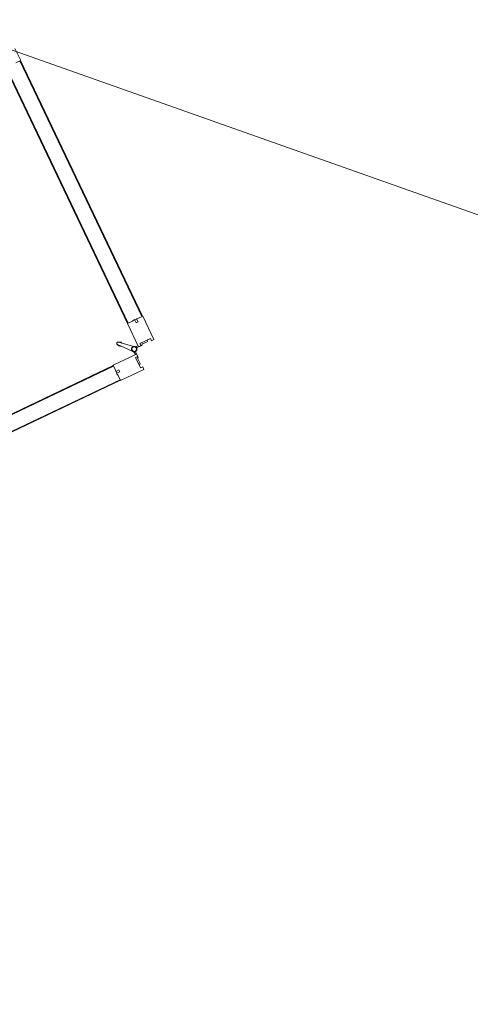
# Model space of a CAD drawing. Header units: millimetres. Extents: x 1512 to 2105, y 794 to 1149.
# Tile 199 of 256: x 1794.54 to 1795.86, y 1085.62 to 1088.5. Entities that reach past the tile are written whole.
import ezdxf

# ---------------------------------------------------------------- set-up
doc = ezdxf.new("R2010")
doc.units = ezdxf.units.MM
doc.layers.add('A-DOOR', color=31, linetype='Continuous', lineweight=9)
doc.layers.add('G-ANNO-SYMB', color=111, linetype='Continuous', lineweight=9)

# ---------------------------------------------------------------- blocks, each defined once
blk = doc.blocks.new('5-panel_Bi-fold_external_door_10806 - Type 1-V7-اول')
at = {"layer": 'A-DOOR'}
for p, q in [((-1.6227, 0.7434), (-1.6764, 0.6897)), ((-1.617, 0.7378), (-1.6227, 0.7434)), ((-1.6219, 0.7328), (-1.617, 0.7378)), ((-1.5979, 0.7088), (-1.6219, 0.7328)), ((-1.6124, 0.7268), (-1.6142, 0.7251)), ((-1.6124, 0.7268), (-1.6142, 0.7251)), ((-1.6124, 0.7268), (-1.6142, 0.7251)), ((-1.5992, 0.7157), (-1.6103, 0.7268)), ((-1.5312, 0.7343), (-1.5553, 0.7103)), ((-1.5429, 0.7284), (-1.554, 0.7173)), ((-1.539, 0.7266), (-1.5407, 0.7284)), ((-1.539, 0.7266), (-1.5407, 0.7284)), ((-1.539, 0.7266), (-1.5407, 0.7284)), ((-1.5305, 0.7449), (-1.5362, 0.7393)), ((-1.5362, 0.7393), (-1.5312, 0.7343)), ((-1.4768, 0.6912), (-1.5305, 0.7449)), ((-1.641, 0.6543), (-1.5873, 0.7081)), ((-1.593, 0.7137), (-1.5979, 0.7088)), ((-1.5931, 0.7136), (-1.5946, 0.715)), ((-1.5873, 0.7081), (-1.593, 0.7137)), ((-1.5901, 0.7052), (-1.5858, 0.701)), ((-1.5821, 0.7025), (-1.5875, 0.7079)), ((-1.5844, 0.695), (-1.5811, 0.648)), ((-1.5731, 0.648), (-1.5698, 0.695)), ((-1.5657, 0.7094), (-1.5713, 0.7039)), ((-1.5706, 0.7031), (-1.5708, 0.7033)), ((-1.5706, 0.7031), (-1.5708, 0.7033)), ((-1.5706, 0.7031), (-1.5708, 0.7033)), ((-1.5706, 0.7031), (-1.5708, 0.7033)), ((-1.5706, 0.7031), (-1.5708, 0.7033)), ((-1.5706, 0.7031), (-1.5708, 0.7033)), ((-1.5706, 0.7031), (-1.5708, 0.7033)), ((-1.5706, 0.7031), (-1.5708, 0.7033)), ((-1.5706, 0.7031), (-1.5708, 0.7033)), ((-1.5673, 0.7025), (-1.5631, 0.7068)), ((-1.5602, 0.7153), (-1.5659, 0.7096)), ((-1.5659, 0.7096), (-1.5121, 0.6558)), ((-1.5553, 0.7103), (-1.5602, 0.7153)), ((-1.5586, 0.7165), (-1.56, 0.7151)), ((-1.6757, 0.689), (-2.262, 0.1027)), ((-1.6743, 0.6876), (-2.2606, 0.1012)), ((-1.6764, 0.6897), (-1.6652, 0.6785)), ((-1.6757, 0.689), (-1.6743, 0.6876)), ((-1.6652, 0.6785), (-1.6632, 0.675)), ((-1.6632, 0.675), (-1.6561, 0.6821)), ((-1.6624, 0.6757), (-1.6582, 0.6715)), ((-1.6518, 0.6779), (-1.6592, 0.6705)), ((-1.6592, 0.6705), (-1.6526, 0.6659)), ((-1.6561, 0.6821), (-1.6518, 0.6779)), ((-1.6526, 0.6659), (-1.641, 0.6543)), ((-1.5121, 0.6558), (-1.501, 0.667)), ((-1.5045, 0.6762), (-1.5003, 0.6804)), ((-1.4974, 0.6691), (-1.5045, 0.6762)), ((-1.501, 0.667), (-1.4974, 0.6691)), ((-1.5003, 0.6804), (-1.493, 0.6731)), ((-1.4982, 0.6698), (-1.4939, 0.6741)), ((-1.493, 0.6731), (-1.4883, 0.6797)), ((-1.4883, 0.6797), (-1.4768, 0.6912)), ((-1.4789, 0.6891), (-1.4775, 0.6905)), ((-1.4789, 0.6891), (-0.8926, 0.1027)), ((-1.4775, 0.6905), (-0.8912, 0.1042)), ((-1.6432, 0.6565), (-2.2239, 0.0757)), ((-1.6417, 0.655), (-2.2211, 0.0757)), ((-1.6432, 0.6565), (-1.6417, 0.655)), ((-1.5827, 0.6523), (-1.5809, 0.647)), ((-1.5827, 0.6523), (-1.5811, 0.648)), ((-1.5809, 0.647), (-1.5827, 0.6523)), ((-1.5809, 0.647), (-1.581, 0.6474)), ((-1.5733, 0.647), (-1.5714, 0.6523)), ((-1.5714, 0.6523), (-1.5733, 0.647)), ((-1.5733, 0.647), (-1.5732, 0.6474)), ((-1.5714, 0.6523), (-1.5731, 0.648)), ((-1.5114, 0.6566), (-1.51, 0.658)), ((-1.5114, 0.6566), (-0.9303, 0.0755)), ((-1.51, 0.658), (-0.9275, 0.0755)), ((-2.2627, 0.1034), (-2.2904, 0.0757)), ((-2.2516, 0.0922), (-2.2627, 0.1034)), ((-2.2606, 0.1012), (-2.262, 0.1027))]:
    blk.add_line(p, q, dxfattribs=at)
at = {"layer": 'A-DOOR', "flags": 128}
for points in [[(-1.5771, 0.7063), (-1.5774, 0.7063), (-1.5777, 0.7063), (-1.578, 0.7063), (-1.5784, 0.7062), (-1.5787, 0.7062), (-1.579, 0.7061), (-1.5793, 0.706), (-1.5796, 0.7059), (-1.5799, 0.7058), (-1.5802, 0.7057), (-1.5805, 0.7056), (-1.5808, 0.7054), (-1.5811, 0.7053), (-1.5813, 0.7051), (-1.5816, 0.7049), (-1.5819, 0.7048), (-1.5821, 0.7046), (-1.5824, 0.7044), (-1.5826, 0.7041), (-1.5828, 0.7039), (-1.583, 0.7037), (-1.5832, 0.7034), (-1.5834, 0.7032), (-1.5836, 0.7029), (-1.5838, 0.7027), (-1.584, 0.7024), (-1.5841, 0.7021), (-1.5843, 0.7018), (-1.5844, 0.7015), (-1.5845, 0.7012), (-1.5846, 0.7009), (-1.5847, 0.7006), (-1.5848, 0.7003), (-1.5849, 0.7), (-1.585, 0.6997), (-1.585, 0.6994), (-1.585, 0.6991), (-1.5851, 0.6987), (-1.5851, 0.6984), (-1.5851, 0.6981), (-1.5851, 0.6978), (-1.585, 0.6975), (-1.585, 0.6972), (-1.5849, 0.6968), (-1.5849, 0.6965), (-1.5848, 0.6962), (-1.5847, 0.6959), (-1.5846, 0.6956), (-1.5845, 0.6953), (-1.5844, 0.695), (-1.5842, 0.6947), (-1.5841, 0.6944), (-1.5839, 0.6942), (-1.5837, 0.6939), (-1.5836, 0.6936), (-1.5834, 0.6934), (-1.5832, 0.6931), (-1.5829, 0.6929), (-1.5827, 0.6927), (-1.5825, 0.6924), (-1.5822, 0.6922), (-1.582, 0.692), (-1.5817, 0.6918), (-1.5815, 0.6917), (-1.5812, 0.6915), (-1.5809, 0.6913), (-1.5806, 0.6912), (-1.5804, 0.691), (-1.5801, 0.6909), (-1.5798, 0.6908), (-1.5795, 0.6907), (-1.5792, 0.6906), (-1.5788, 0.6905), (-1.5785, 0.6905), (-1.5782, 0.6904), (-1.5779, 0.6904), (-1.5776, 0.6904), (-1.5773, 0.6903), (-1.5771, 0.6903)], [(-1.5845, 0.7012), (-1.5846, 0.7009), (-1.5847, 0.7006), (-1.5848, 0.7003), (-1.5849, 0.7), (-1.585, 0.6997), (-1.585, 0.6994), (-1.585, 0.6991), (-1.5851, 0.6987), (-1.5851, 0.6984), (-1.5851, 0.6981), (-1.5851, 0.6978), (-1.585, 0.6975), (-1.585, 0.6972), (-1.5849, 0.6968), (-1.5849, 0.6965), (-1.5848, 0.6962), (-1.5847, 0.6959), (-1.5846, 0.6956), (-1.5845, 0.6953)], [(-1.5845, 0.7012), (-1.5846, 0.7009), (-1.5847, 0.7006), (-1.5848, 0.7003), (-1.5849, 0.7), (-1.585, 0.6997), (-1.585, 0.6994), (-1.585, 0.6991), (-1.5851, 0.6987), (-1.5851, 0.6984), (-1.5851, 0.6981), (-1.5851, 0.6978), (-1.585, 0.6975), (-1.585, 0.6972), (-1.5849, 0.6968), (-1.5849, 0.6965), (-1.5848, 0.6962), (-1.5847, 0.6959), (-1.5846, 0.6956), (-1.5845, 0.6953)], [(-1.5845, 0.7012), (-1.5846, 0.7009), (-1.5847, 0.7006), (-1.5848, 0.7003), (-1.5849, 0.7), (-1.585, 0.6997), (-1.585, 0.6994), (-1.585, 0.6991), (-1.5851, 0.6987), (-1.5851, 0.6984), (-1.5851, 0.6981), (-1.5851, 0.6978), (-1.585, 0.6975), (-1.585, 0.6972), (-1.5849, 0.6968), (-1.5849, 0.6965), (-1.5848, 0.6962), (-1.5847, 0.6959), (-1.5846, 0.6956), (-1.5845, 0.6953)], [(-1.5845, 0.7012), (-1.5846, 0.7009), (-1.5847, 0.7006), (-1.5848, 0.7003), (-1.5849, 0.7), (-1.585, 0.6997), (-1.585, 0.6994), (-1.585, 0.6991), (-1.5851, 0.6987), (-1.5851, 0.6984), (-1.5851, 0.6981), (-1.5851, 0.6978), (-1.585, 0.6975), (-1.585, 0.6972), (-1.5849, 0.6968), (-1.5849, 0.6965), (-1.5848, 0.6962), (-1.5847, 0.6959), (-1.5846, 0.6956), (-1.5845, 0.6953)], [(-1.5845, 0.7012), (-1.5846, 0.7009), (-1.5847, 0.7006), (-1.5848, 0.7003), (-1.5849, 0.7), (-1.585, 0.6997), (-1.585, 0.6994), (-1.585, 0.6991), (-1.5851, 0.6987), (-1.5851, 0.6984), (-1.5851, 0.6981), (-1.5851, 0.6978), (-1.585, 0.6975), (-1.585, 0.6972), (-1.5849, 0.6968), (-1.5849, 0.6965), (-1.5848, 0.6962), (-1.5847, 0.6959), (-1.5846, 0.6956), (-1.5845, 0.6953)], [(-1.5845, 0.7012), (-1.5846, 0.7009), (-1.5847, 0.7006), (-1.5848, 0.7003), (-1.5849, 0.7), (-1.585, 0.6997), (-1.585, 0.6994), (-1.585, 0.6991), (-1.5851, 0.6987), (-1.5851, 0.6984), (-1.5851, 0.6981), (-1.5851, 0.6978), (-1.585, 0.6975), (-1.585, 0.6972), (-1.5849, 0.6968), (-1.5849, 0.6965), (-1.5848, 0.6962), (-1.5847, 0.6959), (-1.5846, 0.6956), (-1.5845, 0.6953), (-1.5844, 0.695), (-1.5842, 0.6947), (-1.5841, 0.6944), (-1.5839, 0.6942), (-1.5837, 0.6939), (-1.5836, 0.6936), (-1.5834, 0.6934), (-1.5832, 0.6931), (-1.5829, 0.6929), (-1.5827, 0.6927), (-1.5825, 0.6924), (-1.5822, 0.6922), (-1.582, 0.692), (-1.5817, 0.6918), (-1.5815, 0.6917), (-1.5812, 0.6915), (-1.5809, 0.6913), (-1.5806, 0.6912), (-1.5804, 0.691)], [(-1.5845, 0.7012), (-1.5846, 0.7009), (-1.5847, 0.7006), (-1.5848, 0.7003), (-1.5849, 0.7), (-1.585, 0.6997), (-1.585, 0.6994), (-1.585, 0.6991), (-1.5851, 0.6987), (-1.5851, 0.6984), (-1.5851, 0.6981), (-1.5851, 0.6978), (-1.585, 0.6975), (-1.585, 0.6972), (-1.5849, 0.6968), (-1.5849, 0.6965), (-1.5848, 0.6962), (-1.5847, 0.6959), (-1.5846, 0.6956), (-1.5845, 0.6953), (-1.5844, 0.695), (-1.5842, 0.6947), (-1.5841, 0.6944), (-1.5839, 0.6942), (-1.5837, 0.6939), (-1.5836, 0.6936), (-1.5834, 0.6934), (-1.5832, 0.6931), (-1.5829, 0.6929), (-1.5827, 0.6927), (-1.5825, 0.6924), (-1.5822, 0.6922), (-1.582, 0.692), (-1.5817, 0.6918), (-1.5815, 0.6917), (-1.5812, 0.6915), (-1.5809, 0.6913), (-1.5806, 0.6912), (-1.5804, 0.691)], [(-1.5845, 0.7012), (-1.5846, 0.7009), (-1.5847, 0.7006), (-1.5848, 0.7003), (-1.5849, 0.7), (-1.585, 0.6997), (-1.585, 0.6994), (-1.585, 0.6991), (-1.5851, 0.6987), (-1.5851, 0.6984), (-1.5851, 0.6981), (-1.5851, 0.6978), (-1.585, 0.6975), (-1.585, 0.6972), (-1.5849, 0.6968), (-1.5849, 0.6965), (-1.5848, 0.6962), (-1.5847, 0.6959), (-1.5846, 0.6956), (-1.5845, 0.6953), (-1.5844, 0.695), (-1.5842, 0.6947), (-1.5841, 0.6944), (-1.5839, 0.6942), (-1.5837, 0.6939), (-1.5836, 0.6936), (-1.5834, 0.6934), (-1.5832, 0.6931), (-1.5829, 0.6929), (-1.5827, 0.6927), (-1.5825, 0.6924), (-1.5822, 0.6922), (-1.582, 0.692), (-1.5817, 0.6918), (-1.5815, 0.6917), (-1.5812, 0.6915), (-1.5809, 0.6913), (-1.5806, 0.6912), (-1.5804, 0.691)], [(-1.5845, 0.7012), (-1.5846, 0.7009), (-1.5847, 0.7006), (-1.5848, 0.7003), (-1.5849, 0.7), (-1.585, 0.6997), (-1.585, 0.6994), (-1.585, 0.6991), (-1.5851, 0.6987), (-1.5851, 0.6984), (-1.5851, 0.6981), (-1.5851, 0.6978), (-1.585, 0.6975), (-1.585, 0.6972), (-1.5849, 0.6968), (-1.5849, 0.6965), (-1.5848, 0.6962), (-1.5847, 0.6959), (-1.5846, 0.6956), (-1.5845, 0.6953), (-1.5844, 0.695), (-1.5842, 0.6947), (-1.5841, 0.6944), (-1.5839, 0.6942), (-1.5837, 0.6939), (-1.5836, 0.6936), (-1.5834, 0.6934), (-1.5832, 0.6931), (-1.5829, 0.6929), (-1.5827, 0.6927), (-1.5825, 0.6924), (-1.5822, 0.6922), (-1.582, 0.692), (-1.5817, 0.6918), (-1.5815, 0.6917), (-1.5812, 0.6915), (-1.5809, 0.6913), (-1.5806, 0.6912), (-1.5804, 0.691)], [(-1.5845, 0.7012), (-1.5846, 0.7009), (-1.5847, 0.7006), (-1.5848, 0.7003), (-1.5849, 0.7), (-1.585, 0.6997), (-1.585, 0.6994), (-1.585, 0.6991), (-1.5851, 0.6987), (-1.5851, 0.6984), (-1.5851, 0.6981), (-1.5851, 0.6978), (-1.585, 0.6975), (-1.585, 0.6972), (-1.5849, 0.6968), (-1.5849, 0.6965), (-1.5848, 0.6962), (-1.5847, 0.6959), (-1.5846, 0.6956), (-1.5845, 0.6953)], [(-1.5845, 0.7012), (-1.5846, 0.7009), (-1.5847, 0.7006), (-1.5848, 0.7003), (-1.5849, 0.7), (-1.585, 0.6997), (-1.585, 0.6994), (-1.585, 0.6991), (-1.5851, 0.6987), (-1.5851, 0.6984), (-1.5851, 0.6981), (-1.5851, 0.6978), (-1.585, 0.6975), (-1.585, 0.6972), (-1.5849, 0.6968), (-1.5849, 0.6965), (-1.5848, 0.6962), (-1.5847, 0.6959), (-1.5846, 0.6956), (-1.5845, 0.6953)], [(-1.5845, 0.7012), (-1.5846, 0.7009), (-1.5847, 0.7006), (-1.5848, 0.7003), (-1.5849, 0.7), (-1.585, 0.6997), (-1.585, 0.6994), (-1.585, 0.6991), (-1.5851, 0.6987), (-1.5851, 0.6984), (-1.5851, 0.6981), (-1.5851, 0.6978), (-1.585, 0.6975), (-1.585, 0.6972), (-1.5849, 0.6968), (-1.5849, 0.6965), (-1.5848, 0.6962), (-1.5847, 0.6959), (-1.5846, 0.6956), (-1.5845, 0.6953)], [(-1.5845, 0.7012), (-1.5846, 0.7009), (-1.5847, 0.7006), (-1.5848, 0.7003), (-1.5849, 0.7), (-1.585, 0.6997), (-1.585, 0.6994), (-1.585, 0.6991), (-1.5851, 0.6987), (-1.5851, 0.6984), (-1.5851, 0.6981), (-1.5851, 0.6978), (-1.585, 0.6975), (-1.585, 0.6972), (-1.5849, 0.6968), (-1.5849, 0.6965), (-1.5848, 0.6962), (-1.5847, 0.6959), (-1.5846, 0.6956), (-1.5845, 0.6953)], [(-1.5774, 0.7063), (-1.5777, 0.7063), (-1.578, 0.7063), (-1.5784, 0.7062), (-1.5787, 0.7062), (-1.579, 0.7061), (-1.5793, 0.706), (-1.5796, 0.7059), (-1.5799, 0.7058), (-1.5802, 0.7057), (-1.5805, 0.7056), (-1.5808, 0.7054), (-1.5811, 0.7053), (-1.5813, 0.7051), (-1.5816, 0.7049), (-1.5819, 0.7048), (-1.5821, 0.7046), (-1.5824, 0.7044), (-1.5826, 0.7041), (-1.5828, 0.7039), (-1.583, 0.7037)], [(-1.5774, 0.7063), (-1.5777, 0.7063), (-1.578, 0.7063), (-1.5784, 0.7062), (-1.5787, 0.7062), (-1.579, 0.7061), (-1.5793, 0.706), (-1.5796, 0.7059), (-1.5799, 0.7058), (-1.5802, 0.7057), (-1.5805, 0.7056), (-1.5808, 0.7054), (-1.5811, 0.7053), (-1.5813, 0.7051), (-1.5816, 0.7049), (-1.5819, 0.7048), (-1.5821, 0.7046), (-1.5824, 0.7044), (-1.5826, 0.7041), (-1.5828, 0.7039), (-1.583, 0.7037)], [(-1.5774, 0.7063), (-1.5777, 0.7063), (-1.578, 0.7063), (-1.5784, 0.7062), (-1.5787, 0.7062), (-1.579, 0.7061), (-1.5793, 0.706), (-1.5796, 0.7059), (-1.5799, 0.7058), (-1.5802, 0.7057), (-1.5805, 0.7056), (-1.5808, 0.7054), (-1.5811, 0.7053), (-1.5813, 0.7051), (-1.5816, 0.7049), (-1.5819, 0.7048), (-1.5821, 0.7046), (-1.5824, 0.7044), (-1.5826, 0.7041), (-1.5828, 0.7039), (-1.583, 0.7037)], [(-1.5774, 0.7063), (-1.5777, 0.7063), (-1.578, 0.7063), (-1.5784, 0.7062), (-1.5787, 0.7062), (-1.579, 0.7061), (-1.5793, 0.706), (-1.5796, 0.7059), (-1.5799, 0.7058), (-1.5802, 0.7057), (-1.5805, 0.7056), (-1.5808, 0.7054), (-1.5811, 0.7053), (-1.5813, 0.7051), (-1.5816, 0.7049), (-1.5819, 0.7048), (-1.5821, 0.7046), (-1.5824, 0.7044), (-1.5826, 0.7041), (-1.5828, 0.7039), (-1.583, 0.7037)], [(-1.5774, 0.7063), (-1.5777, 0.7063), (-1.578, 0.7063), (-1.5784, 0.7062), (-1.5787, 0.7062), (-1.579, 0.7061), (-1.5793, 0.706), (-1.5796, 0.7059), (-1.5799, 0.7058), (-1.5802, 0.7057), (-1.5805, 0.7056), (-1.5808, 0.7054), (-1.5811, 0.7053), (-1.5813, 0.7051), (-1.5816, 0.7049), (-1.5819, 0.7048), (-1.5821, 0.7046), (-1.5824, 0.7044), (-1.5826, 0.7041), (-1.5828, 0.7039), (-1.583, 0.7037)], [(-1.5771, 0.7063), (-1.5774, 0.7063), (-1.5777, 0.7063), (-1.578, 0.7063), (-1.5784, 0.7062), (-1.5787, 0.7062), (-1.579, 0.7061), (-1.5793, 0.706), (-1.5796, 0.7059), (-1.5799, 0.7058), (-1.5802, 0.7057), (-1.5805, 0.7056), (-1.5808, 0.7054), (-1.5811, 0.7053), (-1.5813, 0.7051), (-1.5816, 0.7049), (-1.5819, 0.7048), (-1.5821, 0.7046), (-1.5824, 0.7044), (-1.5826, 0.7041), (-1.5828, 0.7039), (-1.583, 0.7037)], [(-1.5771, 0.7063), (-1.5774, 0.7063), (-1.5777, 0.7063), (-1.578, 0.7063), (-1.5784, 0.7062), (-1.5787, 0.7062), (-1.579, 0.7061), (-1.5793, 0.706), (-1.5796, 0.7059), (-1.5799, 0.7058), (-1.5802, 0.7057), (-1.5805, 0.7056), (-1.5808, 0.7054), (-1.5811, 0.7053), (-1.5813, 0.7051), (-1.5816, 0.7049), (-1.5819, 0.7048), (-1.5821, 0.7046), (-1.5824, 0.7044), (-1.5826, 0.7041), (-1.5828, 0.7039), (-1.583, 0.7037)], [(-1.5771, 0.7063), (-1.5774, 0.7063), (-1.5777, 0.7063), (-1.578, 0.7063), (-1.5784, 0.7062), (-1.5787, 0.7062), (-1.579, 0.7061), (-1.5793, 0.706), (-1.5796, 0.7059), (-1.5799, 0.7058), (-1.5802, 0.7057), (-1.5805, 0.7056), (-1.5808, 0.7054), (-1.5811, 0.7053), (-1.5813, 0.7051), (-1.5816, 0.7049), (-1.5819, 0.7048), (-1.5821, 0.7046), (-1.5824, 0.7044), (-1.5826, 0.7041), (-1.5828, 0.7039), (-1.583, 0.7037)], [(-1.5771, 0.7063), (-1.5774, 0.7063), (-1.5777, 0.7063), (-1.578, 0.7063), (-1.5784, 0.7062), (-1.5787, 0.7062), (-1.579, 0.7061), (-1.5793, 0.706), (-1.5796, 0.7059), (-1.5799, 0.7058), (-1.5802, 0.7057), (-1.5805, 0.7056), (-1.5808, 0.7054), (-1.5811, 0.7053), (-1.5813, 0.7051), (-1.5816, 0.7049), (-1.5819, 0.7048), (-1.5821, 0.7046), (-1.5824, 0.7044), (-1.5826, 0.7041), (-1.5828, 0.7039), (-1.583, 0.7037)], [(-1.5774, 0.7063), (-1.5777, 0.7063), (-1.578, 0.7063), (-1.5784, 0.7062), (-1.5787, 0.7062), (-1.579, 0.7061), (-1.5793, 0.706), (-1.5796, 0.7059), (-1.5799, 0.7058), (-1.5802, 0.7057), (-1.5805, 0.7056), (-1.5808, 0.7054), (-1.5811, 0.7053), (-1.5813, 0.7051), (-1.5816, 0.7049), (-1.5819, 0.7048), (-1.5821, 0.7046), (-1.5824, 0.7044), (-1.5826, 0.7041), (-1.5828, 0.7039), (-1.583, 0.7037)], [(-1.5774, 0.7063), (-1.5777, 0.7063), (-1.578, 0.7063), (-1.5784, 0.7062), (-1.5787, 0.7062), (-1.579, 0.7061), (-1.5793, 0.706), (-1.5796, 0.7059), (-1.5799, 0.7058), (-1.5802, 0.7057), (-1.5805, 0.7056), (-1.5808, 0.7054), (-1.5811, 0.7053), (-1.5813, 0.7051), (-1.5816, 0.7049), (-1.5819, 0.7048), (-1.5821, 0.7046), (-1.5824, 0.7044), (-1.5826, 0.7041), (-1.5828, 0.7039), (-1.583, 0.7037)], [(-1.5774, 0.7063), (-1.5777, 0.7063), (-1.578, 0.7063), (-1.5784, 0.7062), (-1.5787, 0.7062), (-1.579, 0.7061), (-1.5793, 0.706), (-1.5796, 0.7059), (-1.5799, 0.7058), (-1.5802, 0.7057), (-1.5805, 0.7056), (-1.5808, 0.7054), (-1.5811, 0.7053), (-1.5813, 0.7051), (-1.5816, 0.7049), (-1.5819, 0.7048), (-1.5821, 0.7046), (-1.5824, 0.7044), (-1.5826, 0.7041), (-1.5828, 0.7039), (-1.583, 0.7037)], [(-1.5774, 0.7063), (-1.5777, 0.7063), (-1.578, 0.7063), (-1.5784, 0.7062), (-1.5787, 0.7062), (-1.579, 0.7061), (-1.5793, 0.706), (-1.5796, 0.7059), (-1.5799, 0.7058), (-1.5802, 0.7057), (-1.5805, 0.7056), (-1.5808, 0.7054), (-1.5811, 0.7053), (-1.5813, 0.7051), (-1.5816, 0.7049), (-1.5819, 0.7048), (-1.5821, 0.7046), (-1.5824, 0.7044), (-1.5826, 0.7041), (-1.5828, 0.7039), (-1.583, 0.7037)], [(-1.5712, 0.7038), (-1.5714, 0.704), (-1.5717, 0.7042), (-1.5719, 0.7045), (-1.5722, 0.7047), (-1.5724, 0.7048), (-1.5727, 0.705), (-1.573, 0.7052), (-1.5732, 0.7054), (-1.5735, 0.7055), (-1.5738, 0.7056), (-1.5741, 0.7058), (-1.5744, 0.7059), (-1.5747, 0.706), (-1.575, 0.7061), (-1.5753, 0.7061), (-1.5756, 0.7062), (-1.576, 0.7063), (-1.5763, 0.7063), (-1.5766, 0.7063), (-1.5769, 0.7063), (-1.5771, 0.7063)], [(-1.5771, 0.6903), (-1.5768, 0.6903), (-1.5764, 0.6904), (-1.5761, 0.6904), (-1.5758, 0.6904), (-1.5755, 0.6905), (-1.5752, 0.6906), (-1.5749, 0.6907), (-1.5746, 0.6907), (-1.5743, 0.6909), (-1.574, 0.691), (-1.5737, 0.6911), (-1.5734, 0.6912), (-1.5731, 0.6914), (-1.5728, 0.6916), (-1.5726, 0.6917), (-1.5723, 0.6919), (-1.5721, 0.6921), (-1.5718, 0.6923), (-1.5716, 0.6925), (-1.5713, 0.6928), (-1.5711, 0.693), (-1.5709, 0.6932), (-1.5707, 0.6935), (-1.5705, 0.6938), (-1.5704, 0.694), (-1.5702, 0.6943), (-1.57, 0.6946), (-1.5699, 0.6949), (-1.5697, 0.6951), (-1.5696, 0.6954), (-1.5695, 0.6957), (-1.5694, 0.696), (-1.5693, 0.6964), (-1.5693, 0.6967), (-1.5692, 0.697), (-1.5692, 0.6973), (-1.5691, 0.6976), (-1.5691, 0.6979), (-1.5691, 0.6983), (-1.5691, 0.6986), (-1.5691, 0.6989), (-1.5691, 0.6992), (-1.5692, 0.6995), (-1.5692, 0.6998), (-1.5693, 0.7002), (-1.5694, 0.7005), (-1.5695, 0.7008), (-1.5696, 0.7011), (-1.5697, 0.7014), (-1.5698, 0.7017), (-1.5699, 0.702), (-1.5701, 0.7022), (-1.5703, 0.7025), (-1.5704, 0.7028), (-1.5706, 0.7031), (-1.5708, 0.7033), (-1.571, 0.7036), (-1.5712, 0.7038), (-1.5714, 0.704), (-1.5717, 0.7042), (-1.5719, 0.7045), (-1.5722, 0.7047), (-1.5724, 0.7048), (-1.5727, 0.705), (-1.573, 0.7052), (-1.5732, 0.7054), (-1.5735, 0.7055), (-1.5738, 0.7056), (-1.5741, 0.7058), (-1.5744, 0.7059), (-1.5747, 0.706), (-1.575, 0.7061), (-1.5753, 0.7061), (-1.5756, 0.7062), (-1.576, 0.7063), (-1.5763, 0.7063), (-1.5766, 0.7063), (-1.5769, 0.7063), (-1.5771, 0.7063)], [(-1.5712, 0.7038), (-1.5714, 0.704), (-1.5717, 0.7042), (-1.5719, 0.7045), (-1.5722, 0.7047), (-1.5724, 0.7048), (-1.5727, 0.705), (-1.573, 0.7052), (-1.5732, 0.7054), (-1.5735, 0.7055), (-1.5738, 0.7056), (-1.5741, 0.7058), (-1.5744, 0.7059), (-1.5747, 0.706), (-1.575, 0.7061), (-1.5753, 0.7061), (-1.5756, 0.7062), (-1.576, 0.7063), (-1.5763, 0.7063), (-1.5766, 0.7063), (-1.5769, 0.7063), (-1.5771, 0.7063)], [(-1.5712, 0.7038), (-1.5714, 0.704), (-1.5717, 0.7042), (-1.5719, 0.7045), (-1.5722, 0.7047), (-1.5724, 0.7048), (-1.5727, 0.705), (-1.573, 0.7052), (-1.5732, 0.7054), (-1.5735, 0.7055), (-1.5738, 0.7056), (-1.5741, 0.7058), (-1.5744, 0.7059), (-1.5747, 0.706), (-1.575, 0.7061), (-1.5753, 0.7061), (-1.5756, 0.7062), (-1.576, 0.7063), (-1.5763, 0.7063), (-1.5766, 0.7063), (-1.5769, 0.7063), (-1.5771, 0.7063)], [(-1.5712, 0.7038), (-1.5714, 0.704), (-1.5717, 0.7042), (-1.5719, 0.7045), (-1.5722, 0.7047), (-1.5724, 0.7048), (-1.5727, 0.705), (-1.573, 0.7052), (-1.5732, 0.7054), (-1.5735, 0.7055), (-1.5738, 0.7056), (-1.5741, 0.7058), (-1.5744, 0.7059), (-1.5747, 0.706), (-1.575, 0.7061), (-1.5753, 0.7061), (-1.5756, 0.7062), (-1.576, 0.7063), (-1.5763, 0.7063), (-1.5766, 0.7063), (-1.5769, 0.7063), (-1.5771, 0.7063)], [(-1.5771, 0.6903), (-1.5768, 0.6903), (-1.5764, 0.6904), (-1.5761, 0.6904), (-1.5758, 0.6904), (-1.5755, 0.6905), (-1.5752, 0.6906), (-1.5749, 0.6907), (-1.5746, 0.6907), (-1.5743, 0.6909), (-1.574, 0.691), (-1.5737, 0.6911), (-1.5734, 0.6912), (-1.5731, 0.6914), (-1.5728, 0.6916), (-1.5726, 0.6917), (-1.5723, 0.6919), (-1.5721, 0.6921), (-1.5718, 0.6923), (-1.5716, 0.6925), (-1.5713, 0.6928), (-1.5711, 0.693), (-1.5709, 0.6932), (-1.5707, 0.6935), (-1.5705, 0.6938), (-1.5704, 0.694), (-1.5702, 0.6943), (-1.57, 0.6946), (-1.5699, 0.6949), (-1.5697, 0.6951), (-1.5696, 0.6954), (-1.5695, 0.6957), (-1.5694, 0.696), (-1.5693, 0.6964), (-1.5693, 0.6967), (-1.5692, 0.697), (-1.5692, 0.6973), (-1.5691, 0.6976), (-1.5691, 0.6979), (-1.5691, 0.6983), (-1.5691, 0.6986), (-1.5691, 0.6989), (-1.5691, 0.6992), (-1.5692, 0.6995), (-1.5692, 0.6998), (-1.5693, 0.7002), (-1.5694, 0.7005), (-1.5695, 0.7008), (-1.5696, 0.7011), (-1.5697, 0.7014), (-1.5698, 0.7017), (-1.5699, 0.702), (-1.5701, 0.7022), (-1.5703, 0.7025), (-1.5704, 0.7028), (-1.5706, 0.7031), (-1.5708, 0.7033)], [(-1.5771, 0.6903), (-1.5768, 0.6903), (-1.5764, 0.6904), (-1.5761, 0.6904), (-1.5758, 0.6904), (-1.5755, 0.6905), (-1.5752, 0.6906), (-1.5749, 0.6907), (-1.5746, 0.6907), (-1.5743, 0.6909), (-1.574, 0.691), (-1.5737, 0.6911), (-1.5734, 0.6912), (-1.5731, 0.6914), (-1.5728, 0.6916), (-1.5726, 0.6917), (-1.5723, 0.6919), (-1.5721, 0.6921), (-1.5718, 0.6923), (-1.5716, 0.6925), (-1.5713, 0.6928), (-1.5711, 0.693), (-1.5709, 0.6932), (-1.5707, 0.6935), (-1.5705, 0.6938), (-1.5704, 0.694), (-1.5702, 0.6943), (-1.57, 0.6946), (-1.5699, 0.6949), (-1.5697, 0.6951), (-1.5696, 0.6954), (-1.5695, 0.6957), (-1.5694, 0.696), (-1.5693, 0.6964), (-1.5693, 0.6967), (-1.5692, 0.697), (-1.5692, 0.6973), (-1.5691, 0.6976), (-1.5691, 0.6979), (-1.5691, 0.6983), (-1.5691, 0.6986), (-1.5691, 0.6989), (-1.5691, 0.6992), (-1.5692, 0.6995), (-1.5692, 0.6998), (-1.5693, 0.7002), (-1.5694, 0.7005), (-1.5695, 0.7008), (-1.5696, 0.7011), (-1.5697, 0.7014), (-1.5698, 0.7017), (-1.5699, 0.702), (-1.5701, 0.7022), (-1.5703, 0.7025), (-1.5704, 0.7028), (-1.5706, 0.7031), (-1.5708, 0.7033)], [(-1.5771, 0.6903), (-1.5768, 0.6903), (-1.5764, 0.6904), (-1.5761, 0.6904), (-1.5758, 0.6904), (-1.5755, 0.6905), (-1.5752, 0.6906), (-1.5749, 0.6907), (-1.5746, 0.6907), (-1.5743, 0.6909), (-1.574, 0.691), (-1.5737, 0.6911), (-1.5734, 0.6912), (-1.5731, 0.6914), (-1.5728, 0.6916), (-1.5726, 0.6917), (-1.5723, 0.6919), (-1.5721, 0.6921), (-1.5718, 0.6923), (-1.5716, 0.6925), (-1.5713, 0.6928), (-1.5711, 0.693), (-1.5709, 0.6932), (-1.5707, 0.6935), (-1.5705, 0.6938), (-1.5704, 0.694), (-1.5702, 0.6943), (-1.57, 0.6946), (-1.5699, 0.6949), (-1.5697, 0.6951), (-1.5696, 0.6954), (-1.5695, 0.6957), (-1.5694, 0.696), (-1.5693, 0.6964), (-1.5693, 0.6967), (-1.5692, 0.697), (-1.5692, 0.6973), (-1.5691, 0.6976), (-1.5691, 0.6979), (-1.5691, 0.6983), (-1.5691, 0.6986), (-1.5691, 0.6989), (-1.5691, 0.6992), (-1.5692, 0.6995), (-1.5692, 0.6998), (-1.5693, 0.7002), (-1.5694, 0.7005), (-1.5695, 0.7008), (-1.5696, 0.7011), (-1.5697, 0.7014), (-1.5698, 0.7017), (-1.5699, 0.702), (-1.5701, 0.7022), (-1.5703, 0.7025), (-1.5704, 0.7028), (-1.5706, 0.7031), (-1.5708, 0.7033)], [(-1.5771, 0.6903), (-1.5768, 0.6903), (-1.5764, 0.6904), (-1.5761, 0.6904), (-1.5758, 0.6904), (-1.5755, 0.6905), (-1.5752, 0.6906), (-1.5749, 0.6907), (-1.5746, 0.6907), (-1.5743, 0.6909), (-1.574, 0.691), (-1.5737, 0.6911), (-1.5734, 0.6912), (-1.5731, 0.6914), (-1.5728, 0.6916), (-1.5726, 0.6917), (-1.5723, 0.6919), (-1.5721, 0.6921), (-1.5718, 0.6923), (-1.5716, 0.6925), (-1.5713, 0.6928), (-1.5711, 0.693), (-1.5709, 0.6932), (-1.5707, 0.6935), (-1.5705, 0.6938), (-1.5704, 0.694), (-1.5702, 0.6943), (-1.57, 0.6946), (-1.5699, 0.6949), (-1.5697, 0.6951), (-1.5696, 0.6954), (-1.5695, 0.6957), (-1.5694, 0.696), (-1.5693, 0.6964), (-1.5693, 0.6967), (-1.5692, 0.697), (-1.5692, 0.6973), (-1.5691, 0.6976), (-1.5691, 0.6979), (-1.5691, 0.6983), (-1.5691, 0.6986), (-1.5691, 0.6989), (-1.5691, 0.6992), (-1.5692, 0.6995), (-1.5692, 0.6998), (-1.5693, 0.7002), (-1.5694, 0.7005), (-1.5695, 0.7008), (-1.5696, 0.7011), (-1.5697, 0.7014), (-1.5698, 0.7017), (-1.5699, 0.702), (-1.5701, 0.7022), (-1.5703, 0.7025), (-1.5704, 0.7028), (-1.5706, 0.7031), (-1.5708, 0.7033)], [(-1.5741, 0.7058), (-1.5744, 0.7059), (-1.5747, 0.706), (-1.575, 0.7061), (-1.5753, 0.7061), (-1.5756, 0.7062), (-1.576, 0.7063), (-1.5763, 0.7063), (-1.5766, 0.7063)], [(-1.5741, 0.7058), (-1.5744, 0.7059), (-1.5747, 0.706), (-1.575, 0.7061), (-1.5753, 0.7061), (-1.5756, 0.7062), (-1.576, 0.7063), (-1.5763, 0.7063), (-1.5766, 0.7063)], [(-1.5741, 0.7058), (-1.5744, 0.7059), (-1.5747, 0.706), (-1.575, 0.7061), (-1.5753, 0.7061), (-1.5756, 0.7062), (-1.576, 0.7063), (-1.5763, 0.7063), (-1.5766, 0.7063)], [(-1.5741, 0.7058), (-1.5744, 0.7059), (-1.5747, 0.706), (-1.575, 0.7061), (-1.5753, 0.7061), (-1.5756, 0.7062), (-1.576, 0.7063), (-1.5763, 0.7063), (-1.5766, 0.7063)], [(-1.5741, 0.7058), (-1.5744, 0.7059), (-1.5747, 0.706), (-1.575, 0.7061), (-1.5753, 0.7061), (-1.5756, 0.7062), (-1.576, 0.7063), (-1.5763, 0.7063), (-1.5766, 0.7063)], [(-1.5741, 0.7058), (-1.5744, 0.7059), (-1.5747, 0.706), (-1.575, 0.7061), (-1.5753, 0.7061), (-1.5756, 0.7062), (-1.576, 0.7063), (-1.5763, 0.7063), (-1.5766, 0.7063)], [(-1.5741, 0.7058), (-1.5744, 0.7059), (-1.5747, 0.706), (-1.575, 0.7061), (-1.5753, 0.7061), (-1.5756, 0.7062), (-1.576, 0.7063), (-1.5763, 0.7063), (-1.5766, 0.7063)], [(-1.5741, 0.7058), (-1.5744, 0.7059), (-1.5747, 0.706), (-1.575, 0.7061), (-1.5753, 0.7061), (-1.5756, 0.7062), (-1.576, 0.7063), (-1.5763, 0.7063), (-1.5766, 0.7063)], [(-1.5741, 0.7058), (-1.5744, 0.7059), (-1.5747, 0.706), (-1.575, 0.7061), (-1.5753, 0.7061), (-1.5756, 0.7062), (-1.576, 0.7063), (-1.5763, 0.7063), (-1.5766, 0.7063)], [(-1.5712, 0.7038), (-1.5714, 0.704), (-1.5717, 0.7042), (-1.5719, 0.7045), (-1.5722, 0.7047), (-1.5724, 0.7048), (-1.5727, 0.705), (-1.573, 0.7052), (-1.5732, 0.7054), (-1.5735, 0.7055), (-1.5738, 0.7056)], [(-1.5712, 0.7038), (-1.5714, 0.704), (-1.5717, 0.7042), (-1.5719, 0.7045), (-1.5722, 0.7047), (-1.5724, 0.7048), (-1.5727, 0.705), (-1.573, 0.7052), (-1.5732, 0.7054), (-1.5735, 0.7055), (-1.5738, 0.7056)], [(-1.5712, 0.7038), (-1.5714, 0.704), (-1.5717, 0.7042), (-1.5719, 0.7045), (-1.5722, 0.7047), (-1.5724, 0.7048), (-1.5727, 0.705), (-1.573, 0.7052), (-1.5732, 0.7054), (-1.5735, 0.7055), (-1.5738, 0.7056)], [(-1.5712, 0.7038), (-1.5714, 0.704), (-1.5717, 0.7042), (-1.5719, 0.7045), (-1.5722, 0.7047), (-1.5724, 0.7048), (-1.5727, 0.705), (-1.573, 0.7052), (-1.5732, 0.7054), (-1.5735, 0.7055), (-1.5738, 0.7056)], [(-1.5712, 0.7038), (-1.5714, 0.704), (-1.5717, 0.7042), (-1.5719, 0.7045), (-1.5722, 0.7047), (-1.5724, 0.7048), (-1.5727, 0.705), (-1.573, 0.7052), (-1.5732, 0.7054), (-1.5735, 0.7055), (-1.5738, 0.7056)], [(-1.5712, 0.7038), (-1.5714, 0.704), (-1.5717, 0.7042), (-1.5719, 0.7045), (-1.5722, 0.7047), (-1.5724, 0.7048), (-1.5727, 0.705), (-1.573, 0.7052), (-1.5732, 0.7054), (-1.5735, 0.7055), (-1.5738, 0.7056)], [(-1.5712, 0.7038), (-1.5714, 0.704), (-1.5717, 0.7042), (-1.5719, 0.7045), (-1.5722, 0.7047), (-1.5724, 0.7048), (-1.5727, 0.705), (-1.573, 0.7052), (-1.5732, 0.7054), (-1.5735, 0.7055), (-1.5738, 0.7056)], [(-1.5712, 0.7038), (-1.5714, 0.704), (-1.5717, 0.7042), (-1.5719, 0.7045), (-1.5722, 0.7047), (-1.5724, 0.7048), (-1.5727, 0.705), (-1.573, 0.7052), (-1.5732, 0.7054), (-1.5735, 0.7055), (-1.5738, 0.7056)], [(-1.5712, 0.7038), (-1.5714, 0.704), (-1.5717, 0.7042), (-1.5719, 0.7045), (-1.5722, 0.7047), (-1.5724, 0.7048), (-1.5727, 0.705), (-1.573, 0.7052), (-1.5732, 0.7054), (-1.5735, 0.7055), (-1.5738, 0.7056)], [(-1.5696, 0.6954), (-1.5695, 0.6957), (-1.5694, 0.696), (-1.5693, 0.6964), (-1.5693, 0.6967), (-1.5692, 0.697), (-1.5692, 0.6973), (-1.5691, 0.6976), (-1.5691, 0.6979), (-1.5691, 0.6983), (-1.5691, 0.6986), (-1.5691, 0.6989), (-1.5691, 0.6992), (-1.5692, 0.6995), (-1.5692, 0.6998), (-1.5693, 0.7002), (-1.5694, 0.7005), (-1.5695, 0.7008), (-1.5696, 0.7011), (-1.5697, 0.7014), (-1.5698, 0.7017), (-1.5699, 0.702), (-1.5701, 0.7022), (-1.5703, 0.7025)], [(-1.5696, 0.6954), (-1.5695, 0.6957), (-1.5694, 0.696), (-1.5693, 0.6964), (-1.5693, 0.6967), (-1.5692, 0.697), (-1.5692, 0.6973), (-1.5691, 0.6976), (-1.5691, 0.6979), (-1.5691, 0.6983), (-1.5691, 0.6986), (-1.5691, 0.6989), (-1.5691, 0.6992), (-1.5692, 0.6995), (-1.5692, 0.6998), (-1.5693, 0.7002), (-1.5694, 0.7005), (-1.5695, 0.7008), (-1.5696, 0.7011), (-1.5697, 0.7014), (-1.5698, 0.7017), (-1.5699, 0.702)], [(-1.5696, 0.6954), (-1.5695, 0.6957), (-1.5694, 0.696), (-1.5693, 0.6964), (-1.5693, 0.6967), (-1.5692, 0.697), (-1.5692, 0.6973), (-1.5691, 0.6976), (-1.5691, 0.6979), (-1.5691, 0.6983), (-1.5691, 0.6986), (-1.5691, 0.6989), (-1.5691, 0.6992), (-1.5692, 0.6995), (-1.5692, 0.6998), (-1.5693, 0.7002), (-1.5694, 0.7005), (-1.5695, 0.7008), (-1.5696, 0.7011), (-1.5697, 0.7014), (-1.5698, 0.7017), (-1.5699, 0.702)], [(-1.5696, 0.6954), (-1.5695, 0.6957), (-1.5694, 0.696), (-1.5693, 0.6964), (-1.5693, 0.6967), (-1.5692, 0.697), (-1.5692, 0.6973), (-1.5691, 0.6976), (-1.5691, 0.6979), (-1.5691, 0.6983), (-1.5691, 0.6986), (-1.5691, 0.6989), (-1.5691, 0.6992), (-1.5692, 0.6995), (-1.5692, 0.6998), (-1.5693, 0.7002), (-1.5694, 0.7005), (-1.5695, 0.7008), (-1.5696, 0.7011), (-1.5697, 0.7014), (-1.5698, 0.7017), (-1.5699, 0.702)], [(-1.5696, 0.6954), (-1.5695, 0.6957), (-1.5694, 0.696), (-1.5693, 0.6964), (-1.5693, 0.6967), (-1.5692, 0.697), (-1.5692, 0.6973), (-1.5691, 0.6976), (-1.5691, 0.6979), (-1.5691, 0.6983), (-1.5691, 0.6986), (-1.5691, 0.6989), (-1.5691, 0.6992), (-1.5692, 0.6995), (-1.5692, 0.6998), (-1.5693, 0.7002), (-1.5694, 0.7005), (-1.5695, 0.7008), (-1.5696, 0.7011), (-1.5697, 0.7014), (-1.5698, 0.7017), (-1.5699, 0.702)], [(-1.5696, 0.6954), (-1.5695, 0.6957), (-1.5694, 0.696), (-1.5693, 0.6964), (-1.5693, 0.6967), (-1.5692, 0.697), (-1.5692, 0.6973), (-1.5691, 0.6976), (-1.5691, 0.6979), (-1.5691, 0.6983), (-1.5691, 0.6986), (-1.5691, 0.6989), (-1.5691, 0.6992), (-1.5692, 0.6995), (-1.5692, 0.6998), (-1.5693, 0.7002), (-1.5694, 0.7005), (-1.5695, 0.7008), (-1.5696, 0.7011), (-1.5697, 0.7014), (-1.5698, 0.7017), (-1.5699, 0.702)], [(-1.5696, 0.6954), (-1.5695, 0.6957), (-1.5694, 0.696), (-1.5693, 0.6964), (-1.5693, 0.6967), (-1.5692, 0.697), (-1.5692, 0.6973), (-1.5691, 0.6976), (-1.5691, 0.6979), (-1.5691, 0.6983), (-1.5691, 0.6986), (-1.5691, 0.6989), (-1.5691, 0.6992), (-1.5692, 0.6995), (-1.5692, 0.6998), (-1.5693, 0.7002), (-1.5694, 0.7005), (-1.5695, 0.7008), (-1.5696, 0.7011), (-1.5697, 0.7014), (-1.5698, 0.7017), (-1.5699, 0.702)], [(-1.5696, 0.6954), (-1.5695, 0.6957), (-1.5694, 0.696), (-1.5693, 0.6964), (-1.5693, 0.6967), (-1.5692, 0.697), (-1.5692, 0.6973), (-1.5691, 0.6976), (-1.5691, 0.6979), (-1.5691, 0.6983), (-1.5691, 0.6986), (-1.5691, 0.6989), (-1.5691, 0.6992), (-1.5692, 0.6995), (-1.5692, 0.6998), (-1.5693, 0.7002), (-1.5694, 0.7005), (-1.5695, 0.7008), (-1.5696, 0.7011), (-1.5697, 0.7014), (-1.5698, 0.7017), (-1.5699, 0.702)], [(-1.5696, 0.6954), (-1.5695, 0.6957), (-1.5694, 0.696), (-1.5693, 0.6964), (-1.5693, 0.6967), (-1.5692, 0.697), (-1.5692, 0.6973), (-1.5691, 0.6976), (-1.5691, 0.6979), (-1.5691, 0.6983), (-1.5691, 0.6986), (-1.5691, 0.6989), (-1.5691, 0.6992), (-1.5692, 0.6995), (-1.5692, 0.6998), (-1.5693, 0.7002), (-1.5694, 0.7005), (-1.5695, 0.7008), (-1.5696, 0.7011), (-1.5697, 0.7014), (-1.5698, 0.7017), (-1.5699, 0.702)], [(-1.5801, 0.6909), (-1.5798, 0.6908), (-1.5795, 0.6907), (-1.5792, 0.6906), (-1.5788, 0.6905), (-1.5785, 0.6905), (-1.5782, 0.6904), (-1.5779, 0.6904), (-1.5776, 0.6904), (-1.5773, 0.6903), (-1.5771, 0.6903)], [(-1.5801, 0.6909), (-1.5798, 0.6908), (-1.5795, 0.6907), (-1.5792, 0.6906), (-1.5788, 0.6905), (-1.5785, 0.6905), (-1.5782, 0.6904), (-1.5779, 0.6904), (-1.5776, 0.6904), (-1.5773, 0.6903), (-1.5771, 0.6903)], [(-1.5801, 0.6909), (-1.5798, 0.6908), (-1.5795, 0.6907), (-1.5792, 0.6906), (-1.5788, 0.6905), (-1.5785, 0.6905), (-1.5782, 0.6904), (-1.5779, 0.6904), (-1.5776, 0.6904), (-1.5773, 0.6903), (-1.5771, 0.6903)], [(-1.5801, 0.6909), (-1.5798, 0.6908), (-1.5795, 0.6907), (-1.5792, 0.6906), (-1.5788, 0.6905), (-1.5785, 0.6905), (-1.5782, 0.6904), (-1.5779, 0.6904), (-1.5776, 0.6904), (-1.5773, 0.6903), (-1.5771, 0.6903)]]:
    blk.add_lwpolyline(points, dxfattribs=at)
at = {"layer": 'A-DOOR'}
for centre, radius, start, end in [((-1.6114, 0.7258), 0.0015, 45, 135), ((-1.6114, 0.7258), 0.0015, 45, 135), ((-1.6114, 0.7258), 0.0015, 45, 135), ((-1.5418, 0.7273), 0.0015, 45, 135), ((-1.5418, 0.7273), 0.0015, 45, 135), ((-1.5418, 0.7273), 0.0015, 45, 135), ((-1.5978, 0.7171), 0.002, 225, 296.79), ((-1.5978, 0.7171), 0.002, 225, 268.074), ((-1.5978, 0.7171), 0.002, 225, 268.074), ((-1.5979, 0.7102), 0.001, 240, 285), ((-1.5979, 0.7102), 0.001, 240, 285), ((-1.5979, 0.7102), 0.001, 240, 285), ((-1.596, 0.7136), 0.002, 45, 116.79), ((-1.5901, 0.6967), 0.00601, 0.5847, 45), ((-1.5901, 0.6967), 0.00601, 15.3898, 45), ((-1.5901, 0.6967), 0.00601, 15.3898, 45), ((-1.5771, 0.6983), 0.00801, 154.9112, 204.3781), ((-1.5771, 0.6983), 0.008, 155.5174, 241.5911), ((-1.5771, 0.6983), 0.008, 155.5174, 167.5738), ((-1.5771, 0.6983), 0.007, 90, 270), ((-1.5771, 0.6983), 0.007, 150, 210), ((-1.5771, 0.6983), 0.007, 150, 210), ((-1.5771, 0.6983), 0.007, 150, 210), ((-1.5771, 0.6983), 0.007, 150, 210), ((-1.5761, 0.6969), 0.00801, 151.3888, 180.5847), ((-1.5771, 0.6983), 0.00801, 117.8469, 138.6428), ((-1.5771, 0.6983), 0.008, 118.4089, 138.5191), ((-1.5771, 0.6983), 0.00801, 73.9595, 106.0405), ((-1.5771, 0.6983), 0.008, 90, 105.2946), ((-1.5771, 0.6983), 0.008, 74.7054, 90), ((-1.5771, 0.6983), 0.007, 270, 90), ((-1.5771, 0.6983), 0.00801, 335.6219, 62.1531), ((-1.5771, 0.6983), 0.008, 298.4089, 61.5911), ((-1.5771, 0.6984), 0.00801, 359.4153, 43.2092), ((-1.5771, 0.6984), 0.00801, 359.4153, 43.2092), ((-1.5771, 0.6984), 0.00801, 359.4153, 43.2092), ((-1.5771, 0.6983), 0.007, 330, 30), ((-1.5771, 0.6983), 0.007, 330, 30), ((-1.5771, 0.6983), 0.007, 330, 30), ((-1.5771, 0.6983), 0.007, 330, 30), ((-1.5771, 0.6983), 0.008, 12.4262, 30), ((-1.5631, 0.6982), 0.00601, 135, 179.4153), ((-1.5631, 0.6982), 0.00601, 135, 179.4153), ((-1.5631, 0.6982), 0.00601, 135, 179.4153), ((-1.5572, 0.7151), 0.002, 63.21, 135), ((-1.5572, 0.7151), 0.002, 91.926, 135), ((-1.5572, 0.7151), 0.002, 91.926, 135), ((-1.5554, 0.7187), 0.002, 243.21, 315), ((-1.5554, 0.7187), 0.002, 243.21, 300.642), ((-1.5554, 0.7187), 0.002, 243.21, 300.642), ((-1.5553, 0.7117), 0.001, 255, 300), ((-1.5553, 0.7117), 0.001, 255, 300), ((-1.5553, 0.7117), 0.001, 255, 300), ((-1.5771, 0.6983), 0.008, 254.7054, 270), ((-1.5771, 0.6983), 0.008, 270, 285.2946), ((-1.5771, 0.6543), 0.00601, 141.4622, 199.4712), ((-1.5771, 0.6543), 0.00601, 141.4622, 199.4712), ((-1.5771, 0.6483), 0.004, 184.014, 355.986), ((-1.5771, 0.6483), 0.004, 199.4712, 340.5288), ((-1.5771, 0.6483), 0.004, 199.4712, 340.5288), ((-1.5771, 0.6543), 0.00601, 340.5288, 38.5378), ((-1.5771, 0.6543), 0.00601, 340.5288, 38.5378)]:
    blk.add_arc(centre, radius, start, end, dxfattribs=at)

msp = doc.modelspace()

# ---------------------------------------------------------------- linework, layer by layer
at = {"layer": 'G-ANNO-SYMB', "color": 1}
msp.add_line((1774.1898, 1095.6089), (1814.7785, 1081.2398), dxfattribs=at)

# ---------------------------------------------------------------- block references
at = {"layer": 'A-DOOR', "rotation": 250.5050753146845}
msp.add_blockref('5-panel_Bi-fold_external_door_10806 - Type 1-V7-اول', (1793.6926, 1086.2827), dxfattribs=at)

doc.saveas('drawing.dxf')
